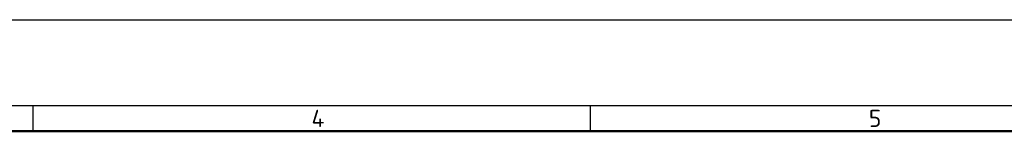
# Model space of a CAD drawing. Header units: millimetres. Extents: x 0 to 4200, y 0 to 2970.
# Tile 18 of 19: x 2135 to 3283, y 2840 to 2970. Entities that reach past the tile are written whole.
import ezdxf

# ---------------------------------------------------------------- set-up
doc = ezdxf.new("R2010")
doc.units = ezdxf.units.MM
doc.header["$LTSCALE"] = 10
doc.layers.add('AM_BOR', color=7, linetype='Continuous', lineweight=50)
doc.styles.add('Note', font='isocpeur.ttf')

# ---------------------------------------------------------------- blocks, each defined once
blk = doc.blocks.new('MT_ISO_A3')
at = {"layer": 'AM_BOR', "lineweight": 25}
for p, q in [((20, 287), (410, 287)), ((215, 287), (215, 284)), ((280, 287), (280, 284))]:
    blk.add_line(p, q, dxfattribs=at)
at = {"layer": 'AM_BOR', "lineweight": 50}
blk.add_line((23, 284), (407, 284), dxfattribs=at)
at = {"layer": 'Defpoints', "lineweight": 25}
blk.add_line((0, 297), (420, 297), dxfattribs=at)
at = {"layer": 'AM_BOR', "lineweight": 25, "char_height": 2, "attachment_point": 4, "style": 'Note'}
for s, insert in [('\\fISOCPEUR|b0|i0;\\H2.0000;4', (247.5, 285.5)), ('\\fISOCPEUR|b0|i0;\\H2.0000;5', (312.5, 285.5))]:
    blk.add_mtext(s, dxfattribs=dict(at, insert=insert))

msp = doc.modelspace()

# ---------------------------------------------------------------- block references
at = {"lineweight": 0, "xscale": 10, "yscale": 10, "zscale": 10}
msp.add_blockref('MT_ISO_A3', (0, 0), dxfattribs=at)

doc.saveas('drawing.dxf')
